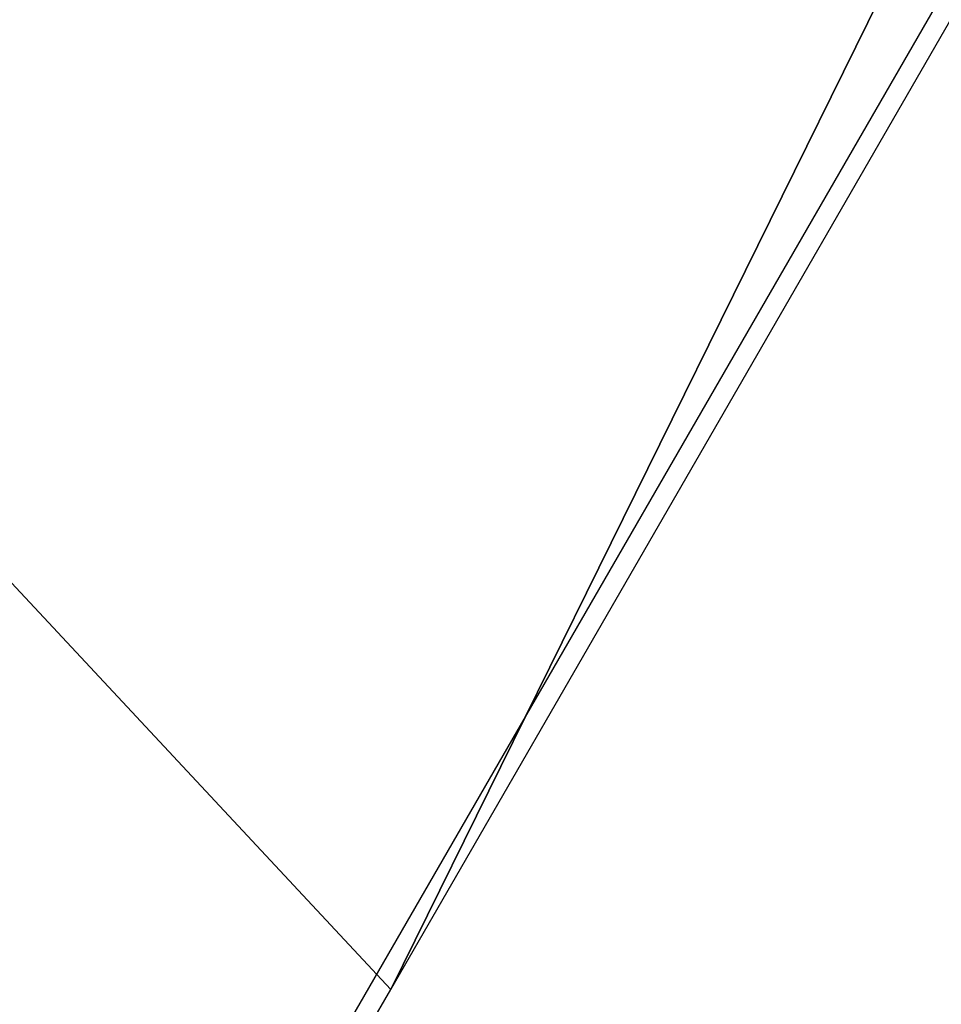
# Model space of a CAD drawing. Extents: x 1 to 133, y -67 to 66.
# Tile 43 of 256: x 24.2058 to 24.2265, y -33.4408 to -33.4187. Entities that reach past the tile are written whole.
import ezdxf

# ---------------------------------------------------------------- set-up
doc = ezdxf.new("R2010")
doc.units = 0
doc.header["$LTSCALE"] = 25.4
doc.layers.get('0').update_dxf_attribs({"color": 13, "linetype": 'CONTINUOUS'})

# ---------------------------------------------------------------- blocks, each defined once
blk = doc.blocks.new('MEKONG-4698_STL')
at = {"color": 250}
for p, q in [((25.436201, -31.322948, 45.851768), (23.126801, -35.322948, 45.851173)), ((25.436201, -31.322948, 45.851768), (23.126801, -35.322948, 45.851173)), ((24.214151, -33.440502, 51.890709), (24.851646, -32.336349, 52.052559)), ((24.214151, -33.440502, 51.890709), (24.851646, -32.336349, 52.052559)), ((23.965151, -33.173622, 52.101494), (24.214151, -33.440502, 51.890709)), ((23.965151, -33.173622, 52.101494), (24.214151, -33.440502, 51.890709)), ((23.514324, -34.652592, 51.595806), (24.214151, -33.440502, 51.890709)), ((23.514324, -34.652592, 51.595806), (24.214151, -33.440502, 51.890709))]:
    blk.add_line(p, q, dxfattribs=at)
mesh = blk.add_polyface(dxfattribs=at)
corners = [(24.214151, -33.440502, 51.890709), (24.784971, -32.283676, 52.101627), (23.965151, -33.173622, 52.101494), (24.851646, -32.336349, 52.052559)]
mesh.append_faces([[corners[k] for k in face] for face in [(0, 1, 2), (1, 0, 3)]], dxfattribs={"vtx0": -1, "color": 250})
mesh = blk.add_polyface(dxfattribs=at)
corners = [(23.514324, -34.652592, 51.595806), (23.965151, -33.173622, 52.101494), (23.020489, -33.929741, 52.101379), (24.214151, -33.440502, 51.890709)]
mesh.append_faces([[corners[k] for k in face] for face in [(0, 1, 2), (1, 0, 3)]], dxfattribs={"vtx0": -1, "color": 250})

msp = doc.modelspace()

# ---------------------------------------------------------------- block references
at = {"color": 0}
msp.add_blockref('MEKONG-4698_STL', (0, 0), dxfattribs=at)

doc.saveas('drawing.dxf')
